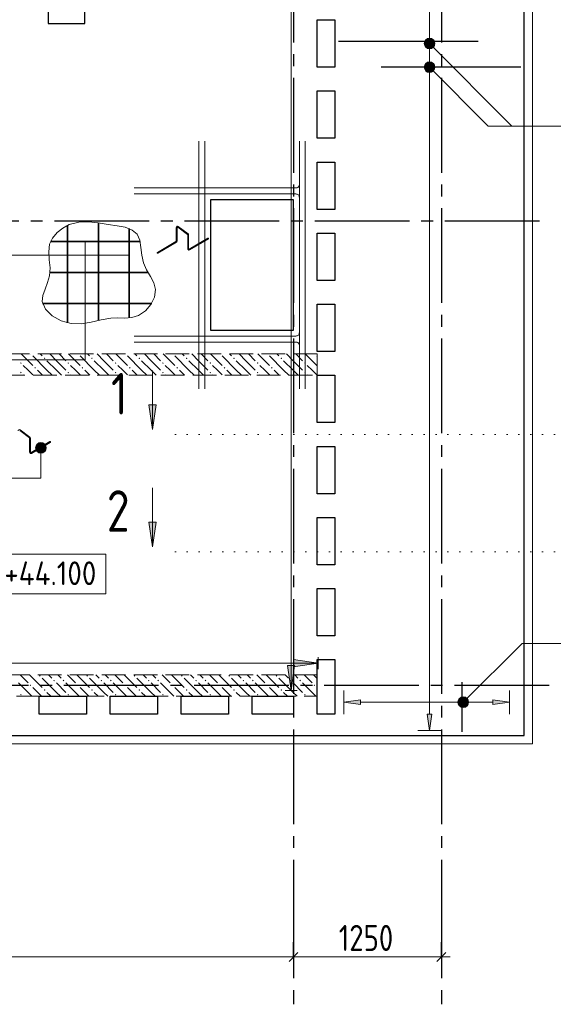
# Model space of a CAD drawing. Header units: millimetres. Extents: x 0 to 31965, y 0 to 29700.
# Tile 4 of 7: x 9266 to 13776, y 15680 to 23991. Entities that reach past the tile are written whole.
import ezdxf

# ---------------------------------------------------------------- set-up
doc = ezdxf.new("R2010")
doc.units = ezdxf.units.MM
for name, pattern in [('______2', [270, 200, -70]), ('______5', [1100, 800, -100, 100, -100]), ('______9', [100, 0, -100])]:
    doc.linetypes.add(name, pattern=pattern)
for name, color, linetype, lineweight in [('Standard', 7, 'Continuous', 25), ('Высотные отметки', 7, 'Continuous', 25), ('ЖБ Перекрытие верхний уровень', 7, 'Continuous', 35), ('ЖБ Стена верхний уровень', 7, 'Continuous', 35), ('Обрамление проемов стержнями', 7, 'Continuous', 25), ('Общий01', 7, 'Continuous', 13), ('Оси', 40, '______5', 18), ('Позиционная метка линия выноска', 7, 'Continuous', 13), ('Позиционная метка номер позиции', 7, 'Continuous', 13), ('Узлы символ', 7, 'Continuous', 25)]:
    doc.layers.add(name, color=color, linetype=linetype, lineweight=lineweight)
doc.layers.add('Обрамление П-обр. равн.', color=7, linetype='Continuous', lineweight=25, true_color=0x5f1e0f)
doc.styles.add('GOST 2.304-81', font='txt')

msp = doc.modelspace()

# ---------------------------------------------------------------- hatches: boundary and pattern name
at = {"layer": 'ЖБ Стена верхний уровень', "linetype": 'Continuous', "lineweight": 18, "transparency": 33554687}
for points in [[(9360.3, 21170), (9357, 21166.6), (9353.6, 21170)], [(9470.5, 21133.1), (9477, 21139.6), (9483.5, 21133.1), (9477, 21126.6)], [(9760.3, 21170), (9757, 21166.6), (9753.6, 21170)], [(9870.5, 21133.1), (9877, 21139.6), (9883.5, 21133.1), (9877, 21126.6)], [(10160.3, 21170), (10157, 21166.6), (10153.6, 21170)], [(10270.5, 21133.1), (10277, 21139.6), (10283.5, 21133.1), (10277, 21126.6)], [(10560.3, 21170), (10557, 21166.6), (10553.6, 21170)], [(10670.5, 21133.1), (10677, 21139.6), (10683.5, 21133.1), (10677, 21126.6)], [(10960.3, 21170), (10957, 21166.6), (10953.6, 21170)], [(11070.5, 21133.1), (11077, 21139.6), (11083.5, 21133.1), (11077, 21126.6)], [(11360.3, 21170), (11357, 21166.6), (11353.6, 21170)], [(11470.5, 21133.1), (11477, 21139.6), (11483.5, 21133.1), (11477, 21126.6)], [(11760.3, 21170), (11757, 21166.6), (11753.6, 21170)], [(9270.5, 21093.1), (9277, 21099.6), (9283.5, 21093.1), (9277, 21086.6)], [(9390.5, 21053.1), (9397, 21059.6), (9403.4, 21053.1), (9397, 21046.6)], [(9670.5, 21093.1), (9677, 21099.6), (9683.5, 21093.1), (9677, 21086.6)], [(9790.5, 21053.1), (9797, 21059.6), (9803.4, 21053.1), (9797, 21046.6)], [(10070.5, 21093.1), (10077, 21099.6), (10083.5, 21093.1), (10077, 21086.6)], [(10190.5, 21053.1), (10197, 21059.6), (10203.4, 21053.1), (10197, 21046.6)], [(10470.5, 21093.1), (10477, 21099.6), (10483.5, 21093.1), (10477, 21086.6)], [(10590.5, 21053.1), (10597, 21059.6), (10603.4, 21053.1), (10597, 21046.6)], [(10870.5, 21093.1), (10877, 21099.6), (10883.5, 21093.1), (10877, 21086.6)], [(10990.5, 21053.1), (10997, 21059.6), (11003.4, 21053.1), (10997, 21046.6)], [(11270.5, 21093.1), (11277, 21099.6), (11283.5, 21093.1), (11277, 21086.6)], [(11390.5, 21053.1), (11397, 21059.6), (11403.4, 21053.1), (11397, 21046.6)], [(11670.5, 21093.1), (11677, 21099.6), (11683.5, 21093.1), (11677, 21086.6)], [(9270.5, 21013.1), (9277, 21019.6), (9283.5, 21013.1), (9277, 21006.6)], [(9670.5, 21013.1), (9677, 21019.6), (9683.5, 21013.1), (9677, 21006.6)], [(10070.5, 21013.1), (10077, 21019.6), (10083.5, 21013.1), (10077, 21006.6)], [(10470.5, 21013.1), (10477, 21019.6), (10483.5, 21013.1), (10477, 21006.6)], [(10870.5, 21013.1), (10877, 21019.6), (10883.5, 21013.1), (10877, 21006.6)], [(11270.5, 21013.1), (11277, 21019.6), (11283.5, 21013.1), (11277, 21006.6)], [(11670.5, 21013.1), (11677, 21019.6), (11683.5, 21013.1), (11677, 21006.6)], [(9430.5, 18453.1), (9437, 18459.6), (9443.5, 18453.1), (9437, 18446.6)], [(9830.5, 18453.1), (9837, 18459.6), (9843.5, 18453.1), (9837, 18446.6)], [(10230.5, 18453.1), (10237, 18459.6), (10243.5, 18453.1), (10237, 18446.6)], [(10630.5, 18453.1), (10637, 18459.6), (10643.5, 18453.1), (10637, 18446.6)], [(11030.5, 18453.1), (11037, 18459.6), (11043.5, 18453.1), (11037, 18446.6)], [(11430.5, 18453.1), (11437, 18459.6), (11443.5, 18453.1), (11437, 18446.6)], [(9350.5, 18373.1), (9357, 18379.6), (9363.5, 18373.1), (9357, 18366.6)], [(9550.5, 18413.1), (9557, 18419.6), (9563.5, 18413.1), (9557, 18406.6)], [(9630.5, 18413.1), (9637, 18419.6), (9643.5, 18413.1), (9637, 18406.6)], [(9750.5, 18373.1), (9757, 18379.6), (9763.5, 18373.1), (9757, 18366.6)], [(9950.5, 18413.1), (9957, 18419.6), (9963.5, 18413.1), (9957, 18406.6)], [(10030.5, 18413.1), (10037, 18419.6), (10043.5, 18413.1), (10037, 18406.6)], [(10150.5, 18373.1), (10157, 18379.6), (10163.5, 18373.1), (10157, 18366.6)], [(10350.5, 18413.1), (10357, 18419.6), (10363.5, 18413.1), (10357, 18406.6)], [(10430.5, 18413.1), (10437, 18419.6), (10443.5, 18413.1), (10437, 18406.6)], [(10550.5, 18373.1), (10557, 18379.6), (10563.5, 18373.1), (10557, 18366.6)], [(10750.5, 18413.1), (10757, 18419.6), (10763.5, 18413.1), (10757, 18406.6)], [(10830.5, 18413.1), (10837, 18419.6), (10843.5, 18413.1), (10837, 18406.6)], [(10950.5, 18373.1), (10957, 18379.6), (10963.5, 18373.1), (10957, 18366.6)], [(11150.5, 18413.1), (11157, 18419.6), (11163.5, 18413.1), (11157, 18406.6)], [(11230.5, 18413.1), (11237, 18419.6), (11243.5, 18413.1), (11237, 18406.6)], [(11350.5, 18373.1), (11357, 18379.6), (11363.5, 18373.1), (11357, 18366.6)], [(11550.5, 18413.1), (11557, 18419.6), (11563.5, 18413.1), (11557, 18406.6)], [(11630.5, 18413.1), (11637, 18419.6), (11643.5, 18413.1), (11637, 18406.6)], [(11750.5, 18373.1), (11757, 18379.6), (11763.5, 18373.1), (11757, 18366.6)], [(9270.5, 18293.1), (9277, 18299.6), (9283.5, 18293.1), (9277, 18286.6)], [(9470.5, 18333.1), (9477, 18339.6), (9483.5, 18333.1), (9477, 18326.6)], [(9670.5, 18293.1), (9677, 18299.6), (9683.5, 18293.1), (9677, 18286.6)], [(9870.5, 18333.1), (9877, 18339.6), (9883.5, 18333.1), (9877, 18326.6)], [(10070.5, 18293.1), (10077, 18299.6), (10083.5, 18293.1), (10077, 18286.6)], [(10270.5, 18333.1), (10277, 18339.6), (10283.5, 18333.1), (10277, 18326.6)], [(10470.5, 18293.1), (10477, 18299.6), (10483.5, 18293.1), (10477, 18286.6)], [(10670.5, 18333.1), (10677, 18339.6), (10683.5, 18333.1), (10677, 18326.6)], [(10870.5, 18293.1), (10877, 18299.6), (10883.5, 18293.1), (10877, 18286.6)], [(11070.5, 18333.1), (11077, 18339.6), (11083.5, 18333.1), (11077, 18326.6)], [(11270.5, 18293.1), (11277, 18299.6), (11283.5, 18293.1), (11277, 18286.6)], [(11470.5, 18333.1), (11477, 18339.6), (11483.5, 18333.1), (11477, 18326.6)], [(11670.5, 18293.1), (11677, 18299.6), (11683.5, 18293.1), (11677, 18286.6)]]:
    msp.add_hatch(color=7, dxfattribs=at).paths.add_polyline_path(points, flags=16)
at = {"layer": 'Обрамление П-обр. равн.', "linetype": 'Continuous', "lineweight": 13, "transparency": 33554687}
for points in [[(12692.5, 23590), (12767.5, 23590), (12762.2, 23608.7)], [(12692.5, 23590), (12762.2, 23608.7), (12697.7, 23608.7)], [(12697.7, 23608.7), (12762.2, 23608.7), (12748.7, 23622.2)], [(12697.7, 23608.7), (12748.7, 23622.2), (12711.2, 23622.2)], [(12711.2, 23622.2), (12748.7, 23622.2), (12730, 23627.5)], [(12697.7, 23571.2), (12767.5, 23590), (12692.5, 23590)], [(12697.7, 23571.2), (12762.2, 23571.2), (12767.5, 23590)], [(12711.2, 23557.7), (12762.2, 23571.2), (12697.7, 23571.2)], [(12711.2, 23557.7), (12748.7, 23557.7), (12762.2, 23571.2)], [(12748.7, 23557.7), (12711.2, 23557.7), (12730, 23552.5)], [(12972.7, 18211.2), (12972.7, 18248.7), (12967.5, 18230)], [(12972.7, 18248.7), (12986.2, 18197.7), (12986.2, 18262.2)], [(12972.7, 18248.7), (12972.7, 18211.2), (12986.2, 18197.7)], [(12986.2, 18262.2), (13005, 18192.5), (13005, 18267.5)], [(12986.2, 18262.2), (12986.2, 18197.7), (13005, 18192.5)], [(13005, 18267.5), (13005, 18192.5), (13023.7, 18197.7)], [(13005, 18267.5), (13023.7, 18197.7), (13023.7, 18262.2)], [(13023.7, 18262.2), (13023.7, 18197.7), (13037.2, 18211.2)], [(13023.7, 18262.2), (13037.2, 18211.2), (13037.2, 18248.7)], [(13037.2, 18248.7), (13037.2, 18211.2), (13042.5, 18230)], [(13265, 18210), (13405, 18230), (13265, 18250)]]:
    msp.add_hatch(color=7, dxfattribs=at).paths.add_polyline_path(points)
for points in [[(12145, 18210), (12005, 18230), (12145, 18250)], [(12750, 18130), (12730, 17990), (12710, 18130)]]:
    msp.add_hatch(color=7, dxfattribs=at).paths.add_polyline_path(points, flags=16)
at = {"layer": 'Позиционная метка линия выноска', "linetype": 'Continuous', "lineweight": 13, "transparency": 33554687}
for points in [[(11530, 18540), (11560, 18330), (11590, 18540)], [(11580, 18530), (11790, 18560), (11580, 18590)]]:
    msp.add_hatch(color=7, dxfattribs=at).paths.add_polyline_path(points)
at = {"layer": 'Позиционная метка номер позиции', "linetype": 'Continuous', "lineweight": 13, "transparency": 33554687}
for points in [[(12686.7, 23801.4), (12718.5, 23833.3), (12698.2, 23821.8)], [(12718.5, 23833.3), (12686.7, 23801.4), (12686.7, 23778.5)], [(12718.5, 23833.3), (12686.7, 23778.5), (12741.5, 23833.3)], [(12741.5, 23833.3), (12686.7, 23778.5), (12698.2, 23758.2)], [(12741.5, 23833.3), (12698.2, 23758.2), (12761.8, 23821.8)], [(12761.8, 23821.8), (12698.2, 23758.2), (12718.5, 23746.7)], [(12761.8, 23821.8), (12718.5, 23746.7), (12773.3, 23801.4)], [(12773.3, 23801.4), (12718.5, 23746.7), (12741.5, 23746.7)], [(12773.3, 23801.4), (12741.5, 23746.7), (12773.3, 23778.5)], [(12773.3, 23778.5), (12741.5, 23746.7), (12761.8, 23758.2)], [(12686.7, 23601.4), (12718.5, 23633.3), (12698.2, 23621.8)], [(12718.5, 23633.3), (12686.7, 23601.4), (12686.7, 23578.5)], [(12718.5, 23633.3), (12686.7, 23578.5), (12741.5, 23633.3)], [(12741.5, 23633.3), (12686.7, 23578.5), (12698.2, 23558.2)], [(12741.5, 23633.3), (12698.2, 23558.2), (12761.8, 23621.8)], [(12761.8, 23621.8), (12698.2, 23558.2), (12718.5, 23546.7)], [(12761.8, 23621.8), (12718.5, 23546.7), (12773.3, 23601.4)], [(12773.3, 23601.4), (12718.5, 23546.7), (12741.5, 23546.7)], [(12773.3, 23601.4), (12741.5, 23546.7), (12773.3, 23578.5)], [(12773.3, 23578.5), (12741.5, 23546.7), (12761.8, 23558.2)], [(9484.6, 20399.7), (9407.2, 20399.7), (9400.9, 20377.2)], [(9484.6, 20399.7), (9400.9, 20377.2), (9490.9, 20377.2)], [(9490.9, 20377.2), (9400.9, 20377.2), (9407.2, 20354.7)], [(9468.4, 20415.9), (9423.4, 20415.9), (9407.2, 20399.7)], [(9468.4, 20415.9), (9407.2, 20399.7), (9484.6, 20399.7)], [(9490.9, 20377.2), (9407.2, 20354.7), (9484.6, 20354.7)], [(9423.4, 20415.9), (9468.4, 20415.9), (9445.9, 20422.2)], [(9484.6, 20354.7), (9407.2, 20354.7), (9423.4, 20338.5)], [(9484.6, 20354.7), (9423.4, 20338.5), (9468.4, 20338.5)], [(9468.4, 20338.5), (9423.4, 20338.5), (9445.9, 20332.2)], [(12971.7, 18241.4), (13046.8, 18198.2), (12983.2, 18261.8)], [(12971.7, 18218.5), (13026.5, 18186.7), (12971.7, 18241.4)], [(12971.7, 18241.4), (13026.5, 18186.7), (13046.8, 18198.2)], [(13003.5, 18186.7), (12971.7, 18218.5), (12983.2, 18198.2)], [(12971.7, 18218.5), (13003.5, 18186.7), (13026.5, 18186.7)], [(12983.2, 18261.8), (13058.3, 18218.5), (13003.5, 18273.2)], [(12983.2, 18261.8), (13046.8, 18198.2), (13058.3, 18218.5)], [(13003.5, 18273.2), (13058.3, 18218.5), (13058.3, 18241.4)], [(13003.5, 18273.2), (13058.3, 18241.4), (13026.5, 18273.2)], [(13026.5, 18273.2), (13058.3, 18241.4), (13046.8, 18261.8)]]:
    msp.add_hatch(color=7, dxfattribs=at).paths.add_polyline_path(points)
at = {"layer": 'Узлы символ', "linetype": 'Continuous', "lineweight": 13, "transparency": 33554687}
for points in [[(10419, 20740.7), (10389, 20530.7), (10359, 20740.7)], [(10419, 19750.7), (10389, 19540.7), (10359, 19750.7)]]:
    msp.add_hatch(color=7, dxfattribs=at).paths.add_polyline_path(points, flags=16)

# ---------------------------------------------------------------- linework, layer by layer
at = {"layer": 'Standard', "color": 251, "linetype": 'Continuous', "lineweight": -3, "true_color": 0x656565, "transparency": 33554687}
for p, q in [((11580, 16080), (11580, 16205)), ((12830, 16080), (12830, 16205)), ((11580, 16080), (11580, 15955)), ((11580, 16080), (11580, 16080)), ((12830, 16080), (12830, 15955)), ((12830, 16080), (12830, 16080))]:
    msp.add_line(p, q, dxfattribs=at)
at = {"layer": 'Standard', "color": 7, "linetype": 'Continuous', "lineweight": 13, "transparency": 33554687}
for p, q in [((6080, 16080), (11580, 16080)), ((11580, 16080), (12830, 16080)), ((12830, 16080), (12905, 16080))]:
    msp.add_line(p, q, dxfattribs=at)
at = {"layer": 'Standard', "color": 7, "linetype": 'Continuous', "lineweight": 25, "transparency": 33554687}
for p, q in [((11542.5, 16042.5), (11617.5, 16117.5)), ((12792.5, 16042.5), (12867.5, 16117.5))]:
    msp.add_line(p, q, dxfattribs=at)
at = {"layer": 'Standard', "color": 254, "linetype": 'Continuous', "lineweight": 18, "true_color": 0xc4c4ff, "transparency": 33554687}
msp.add_lwpolyline([(5599, 17879), (13600, 17879), (13600, 26701), (5599, 26701), (5599, 17879)], dxfattribs=at)
at = {"layer": 'Высотные отметки', "color": 7, "linetype": 'Continuous', "lineweight": 18, "transparency": 33554687}
msp.add_lwpolyline([(9099.4, 19145.2), (9994.7, 19145.2), (9994.7, 19478.6), (9099.4, 19478.6), (9099.4, 19145.2)], dxfattribs=at)
at = {"layer": 'ЖБ Перекрытие верхний уровень', "color": 7, "linetype": 'Continuous', "lineweight": 25, "transparency": 33554687}
for p, q in [((13530, 17950), (13530, 26630)), ((11780, 23990), (11930, 23990)), ((11780, 23590), (11780, 23990)), ((11930, 23990), (11930, 23590)), ((11930, 23590), (11780, 23590)), ((11780, 22990), (11780, 23390)), ((11780, 23390), (11930, 23390)), ((11930, 23390), (11930, 22990)), ((11930, 22990), (11780, 22990)), ((11780, 22790), (11930, 22790)), ((11780, 22390), (11780, 22790)), ((11930, 22790), (11930, 22390)), ((10880, 22470.7), (10880, 21370.7)), ((11580, 22470.7), (10880, 22470.7)), ((11580, 21370.7), (11580, 22470.7)), ((11930, 22390), (11780, 22390)), ((11780, 21790), (11780, 22190)), ((11780, 22190), (11930, 22190)), ((11930, 22190), (11930, 21790)), ((11930, 21790), (11780, 21790)), ((11780, 21590), (11930, 21590)), ((11780, 21190), (11780, 21590)), ((11930, 21590), (11930, 21190)), ((10880, 21370.7), (11580, 21370.7)), ((11930, 21190), (11780, 21190)), ((11780, 20590), (11780, 20990)), ((11780, 20990), (11930, 20990)), ((11930, 20990), (11930, 20590)), ((11930, 20590), (11780, 20590)), ((11780, 19990), (11780, 20390)), ((11780, 20390), (11930, 20390)), ((11930, 20390), (11930, 19990)), ((11930, 19990), (11780, 19990)), ((11780, 19790), (11930, 19790)), ((11780, 19390), (11780, 19790)), ((11930, 19790), (11930, 19390)), ((11930, 19390), (11780, 19390)), ((11780, 18790), (11780, 19190)), ((11780, 19190), (11930, 19190)), ((11930, 19190), (11930, 18790)), ((11930, 18790), (11780, 18790)), ((11780, 18590), (11930, 18590)), ((11780, 18130), (11780, 18590)), ((11930, 18590), (11930, 18130)), ((9430, 18130), (9430, 18280)), ((9430, 18280), (9830, 18280)), ((9830, 18280), (9830, 18130)), ((10030, 18130), (10030, 18280)), ((10030, 18280), (10430, 18280)), ((10430, 18280), (10430, 18130)), ((10630, 18130), (10630, 18280)), ((10630, 18280), (11030, 18280)), ((11030, 18280), (11030, 18130)), ((11230, 18130), (11230, 18280)), ((11230, 18280), (11580, 18280)), ((11580, 18280), (11580, 18130)), ((9830, 18130), (9430, 18130)), ((10430, 18130), (10030, 18130)), ((11030, 18130), (10630, 18130)), ((11580, 18130), (11230, 18130)), ((11930, 18130), (11780, 18130)), ((5670, 17950), (11930, 17950)), ((11930, 17950), (13530, 17950))]:
    msp.add_line(p, q, dxfattribs=at)
at = {"layer": 'ЖБ Стена верхний уровень', "color": 251, "linetype": '______2', "lineweight": 13, "true_color": 0x656565, "transparency": 33554687}
for p, q in [((11780, 21170), (6180, 21170)), ((11780, 20990), (11780, 21170)), ((6680, 20990), (11780, 20990)), ((11780, 18460), (6680, 18460)), ((11780, 18280), (11780, 18460)), ((6000, 18280), (11780, 18280))]:
    msp.add_line(p, q, dxfattribs=at)
at = {"layer": 'ЖБ Стена верхний уровень', "color": 9, "linetype": 'Continuous', "lineweight": 18, "true_color": 0xc7c7c7, "transparency": 33554687}
for p, q in [((9280.1, 21170), (9377, 21073.1)), ((9497, 21033.1), (9377, 21153.1)), ((9440.1, 21170), (9457, 21153.1)), ((9497, 21113.1), (9577, 21033.1)), ((9577, 21113.1), (9520.1, 21170)), ((9577, 21113.1), (9657, 21033.1)), ((9600.1, 21170), (9657, 21113.1)), ((9680.1, 21170), (9777, 21073.1)), ((9897, 21033.1), (9777, 21153.1)), ((9840.1, 21170), (9857, 21153.1)), ((9897, 21113.1), (9977, 21033.1)), ((9977, 21113.1), (9920.1, 21170)), ((9977, 21113.1), (10057, 21033.1)), ((10000.1, 21170), (10057, 21113.1)), ((10080.1, 21170), (10177, 21073.1)), ((10297, 21033.1), (10177, 21153.1)), ((10240.1, 21170), (10257, 21153.1)), ((10297, 21113.1), (10377, 21033.1)), ((10377, 21113.1), (10320.1, 21170)), ((10377, 21113.1), (10457, 21033.1)), ((10400.1, 21170), (10457, 21113.1)), ((10480.1, 21170), (10577, 21073.1)), ((10697, 21033.1), (10577, 21153.1)), ((10640.1, 21170), (10657, 21153.1)), ((10697, 21113.1), (10777, 21033.1)), ((10777, 21113.1), (10720.1, 21170)), ((10777, 21113.1), (10857, 21033.1)), ((10800.1, 21170), (10857, 21113.1)), ((10880.1, 21170), (10977, 21073.1)), ((11097, 21033.1), (10977, 21153.1)), ((11040.1, 21170), (11057, 21153.1)), ((11097, 21113.1), (11177, 21033.1)), ((11177, 21113.1), (11120.1, 21170)), ((11177, 21113.1), (11257, 21033.1)), ((11200.1, 21170), (11257, 21113.1)), ((11280.1, 21170), (11377, 21073.1)), ((11497, 21033.1), (11377, 21153.1)), ((11440.1, 21170), (11457, 21153.1)), ((11497, 21113.1), (11577, 21033.1)), ((11577, 21113.1), (11520.1, 21170)), ((11577, 21113.1), (11657, 21033.1)), ((11600.1, 21170), (11657, 21113.1)), ((11680.1, 21170), (11777, 21073.1)), ((11780, 21150.1), (11777, 21153.1)), ((9337, 21033.1), (9297, 21073.1)), ((9377, 20993.1), (9337, 21033.1)), ((9416.9, 21033.1), (9460.1, 20990)), ((9497, 21033.1), (9540.1, 20990)), ((9577, 21033.1), (9620.1, 20990)), ((9737, 21033.1), (9697, 21073.1)), ((9777, 20993.1), (9737, 21033.1)), ((9816.9, 21033.1), (9860.1, 20990)), ((9897, 21033.1), (9940.1, 20990)), ((9977, 21033.1), (10020.1, 20990)), ((10137, 21033.1), (10097, 21073.1)), ((10177, 20993.1), (10137, 21033.1)), ((10216.9, 21033.1), (10260.1, 20990)), ((10297, 21033.1), (10340.1, 20990)), ((10377, 21033.1), (10420.1, 20990)), ((10537, 21033.1), (10497, 21073.1)), ((10577, 20993.1), (10537, 21033.1)), ((10616.9, 21033.1), (10660.1, 20990)), ((10697, 21033.1), (10740.1, 20990)), ((10777, 21033.1), (10820.1, 20990)), ((10937, 21033.1), (10897, 21073.1)), ((10977, 20993.1), (10937, 21033.1)), ((11016.9, 21033.1), (11060.1, 20990)), ((11097, 21033.1), (11140.1, 20990)), ((11177, 21033.1), (11220.1, 20990)), ((11337, 21033.1), (11297, 21073.1)), ((11377, 20993.1), (11337, 21033.1)), ((11416.9, 21033.1), (11460.1, 20990)), ((11497, 21033.1), (11540.1, 20990)), ((11577, 21033.1), (11620.1, 20990)), ((11737, 21033.1), (11697, 21073.1)), ((11777, 20993.1), (11737, 21033.1)), ((9297, 20993.1), (9300.1, 20990)), ((9697, 20993.1), (9700.1, 20990)), ((10097, 20993.1), (10100.1, 20990)), ((10497, 20993.1), (10500.1, 20990)), ((10897, 20993.1), (10900.1, 20990)), ((11297, 20993.1), (11300.1, 20990)), ((11697, 20993.1), (11700.1, 20990)), ((9270.1, 18460), (9337, 18393.1)), ((9350.1, 18460), (9457, 18353.1)), ((9510.1, 18460), (9537, 18433.1)), ((9616.9, 18433.1), (9590.1, 18460)), ((9670.1, 18460), (9737, 18393.1)), ((9750.1, 18460), (9857, 18353.1)), ((9910.1, 18460), (9937, 18433.1)), ((10016.9, 18433.1), (9990.1, 18460)), ((10070.1, 18460), (10137, 18393.1)), ((10150.1, 18460), (10257, 18353.1)), ((10310.1, 18460), (10337, 18433.1)), ((10416.9, 18433.1), (10390.1, 18460)), ((10470.1, 18460), (10537, 18393.1)), ((10550.1, 18460), (10657, 18353.1)), ((10710.1, 18460), (10737, 18433.1)), ((10816.9, 18433.1), (10790.1, 18460)), ((10870.1, 18460), (10937, 18393.1)), ((10950.1, 18460), (11057, 18353.1)), ((11110.1, 18460), (11137, 18433.1)), ((11216.9, 18433.1), (11190.1, 18460)), ((11270.1, 18460), (11337, 18393.1)), ((11350.1, 18460), (11457, 18353.1)), ((11510.1, 18460), (11537, 18433.1)), ((11616.9, 18433.1), (11590.1, 18460)), ((11670.1, 18460), (11737, 18393.1)), ((11750.1, 18460), (11780, 18430.1)), ((9257, 18393.1), (9370.1, 18280)), ((9577, 18313.1), (9457, 18433.1)), ((9577, 18393.1), (9657, 18313.1)), ((9657, 18393.1), (9770.1, 18280)), ((9977, 18313.1), (9857, 18433.1)), ((9977, 18393.1), (10057, 18313.1)), ((10057, 18393.1), (10170.1, 18280)), ((10377, 18313.1), (10257, 18433.1)), ((10377, 18393.1), (10457, 18313.1)), ((10457, 18393.1), (10570.1, 18280)), ((10777, 18313.1), (10657, 18433.1)), ((10777, 18393.1), (10857, 18313.1)), ((10857, 18393.1), (10970.1, 18280)), ((11177, 18313.1), (11057, 18433.1)), ((11177, 18393.1), (11257, 18313.1)), ((11257, 18393.1), (11370.1, 18280)), ((11577, 18313.1), (11457, 18433.1)), ((11577, 18393.1), (11657, 18313.1)), ((11657, 18393.1), (11770.1, 18280)), ((9450.1, 18280), (9377, 18353.1)), ((9497, 18313.1), (9530.1, 18280)), ((9577, 18313.1), (9610.1, 18280)), ((9850.1, 18280), (9777, 18353.1)), ((9897, 18313.1), (9930.1, 18280)), ((9977, 18313.1), (10010.1, 18280)), ((10250.1, 18280), (10177, 18353.1)), ((10297, 18313.1), (10330.1, 18280)), ((10377, 18313.1), (10410.1, 18280)), ((10650.1, 18280), (10577, 18353.1)), ((10697, 18313.1), (10730.1, 18280)), ((10777, 18313.1), (10810.1, 18280)), ((11050.1, 18280), (10977, 18353.1)), ((11097, 18313.1), (11130.1, 18280)), ((11177, 18313.1), (11210.1, 18280)), ((11450.1, 18280), (11377, 18353.1)), ((11497, 18313.1), (11530.1, 18280)), ((11577, 18313.1), (11610.1, 18280)), ((11780, 18350.1), (11777, 18353.1))]:
    msp.add_line(p, q, dxfattribs=at)
at = {"layer": 'Обрамление П-обр. равн.', "color": 251, "linetype": 'Continuous', "lineweight": 13, "true_color": 0x494949, "transparency": 33554687}
for p, q in [((12730, 23620), (12730, 26450)), ((12692.5, 23590), (12692.5, 23590)), ((12730, 18130), (12730, 23560)), ((12767.5, 23590), (12767.5, 23590)), ((12005, 18230), (12005, 18330)), ((13405, 18230), (13405, 18330)), ((12005, 18230), (12145, 18250)), ((12145, 18210), (12005, 18230)), ((12005, 18230), (12005, 18130)), ((12005, 18230), (12005, 18230)), ((12145, 18250), (12145, 18210)), ((12145, 18230), (12975, 18230)), ((13005, 18267.5), (13005, 18267.5)), ((13035, 18230), (13265, 18230)), ((13405, 18230), (13265, 18250)), ((13265, 18250), (13265, 18210)), ((13265, 18210), (13405, 18230)), ((13405, 18230), (13405, 18130)), ((13405, 18230), (13405, 18230)), ((12730, 17990), (12710, 18130)), ((12710, 18130), (12750, 18130)), ((12750, 18130), (12730, 17990)), ((13005, 18192.5), (13005, 18192.5)), ((12730, 17990), (12630, 17990)), ((12730, 17990), (12830, 17990)), ((12730, 17990), (12730, 17990))]:
    msp.add_line(p, q, dxfattribs=at)
at = {"layer": 'Обрамление П-обр. равн.', "color": 7, "linetype": 'Continuous', "lineweight": 25, "transparency": 33554687}
for p, q in [((11960, 23810), (13140, 23810)), ((13500, 23590), (12320, 23590)), ((13005, 17980), (13005, 18400))]:
    msp.add_line(p, q, dxfattribs=at)
msp.add_lwpolyline([(9506.1, 23958.9), (9816.1, 23958.9), (9816.1, 24458.9), (9506.1, 24458.9), (9506.1, 23958.9)], dxfattribs=at)
at = {"layer": 'Обрамление П-обр. равн.', "color": 251, "linetype": 'Continuous', "lineweight": 13, "true_color": 0x494949, "transparency": 33554687}
for centre in [(12730, 23590), (13005, 18230)]:
    msp.add_circle(centre, 37.5, dxfattribs=at)
at = {"layer": 'Обрамление проемов стержнями', "color": 7, "linetype": 'Continuous', "lineweight": 18, "transparency": 33554687}
for p, q in [((10780, 22965.7), (10780, 20875.7)), ((10780, 22965.7), (10780, 20875.7)), ((10830, 22965.7), (10830, 20875.7)), ((10830, 22965.7), (10830, 20875.7)), ((11630, 22965.7), (11630, 20875.7)), ((11630, 22965.7), (11630, 20875.7)), ((11680, 22965.7), (11680, 20875.7)), ((11680, 22965.7), (11680, 20875.7))]:
    msp.add_line(p, q, dxfattribs=at)
for points in [[(10235, 22570.7), (11601.3, 22570.7), (11606.6, 22571.4), (11612.1, 22573.2), (11617.1, 22576), (11621.2, 22579.4), (11624.6, 22583.6), (11627.5, 22588.6), (11629.3, 22594), (11630, 22599.4), (11630, 22870.7)], [(10235, 22570.7), (11601.3, 22570.7), (11606.6, 22571.4), (11612.1, 22573.2), (11617.1, 22576), (11621.2, 22579.4), (11624.6, 22583.6), (11627.5, 22588.6), (11629.3, 22594), (11630, 22599.4), (11630, 22870.7)], [(10235, 22570.7), (11601.3, 22570.7), (11606.6, 22571.4), (11612.1, 22573.2), (11617.1, 22576), (11621.2, 22579.4), (11624.6, 22583.6), (11627.5, 22588.6), (11629.3, 22594), (11630, 22599.4), (11630, 22870.7)], [(10235, 22570.7), (11601.3, 22570.7), (11606.6, 22571.4), (11612.1, 22573.2), (11617.1, 22576), (11621.2, 22579.4), (11624.6, 22583.6), (11627.5, 22588.6), (11629.3, 22594), (11630, 22599.4), (11630, 22870.7)], [(10235, 22520.7), (11601.3, 22520.7), (11606.6, 22519.9), (11612.1, 22518.1), (11617.1, 22515.3), (11621.2, 22511.9), (11624.6, 22507.8), (11627.5, 22502.7), (11629.3, 22497.3), (11630, 22492), (11630, 22220.7)], [(10235, 22520.7), (11601.3, 22520.7), (11606.6, 22519.9), (11612.1, 22518.1), (11617.1, 22515.3), (11621.2, 22511.9), (11624.6, 22507.8), (11627.5, 22502.7), (11629.3, 22497.3), (11630, 22492), (11630, 22220.7)], [(10235, 22520.7), (11601.3, 22520.7), (11606.6, 22519.9), (11612.1, 22518.1), (11617.1, 22515.3), (11621.2, 22511.9), (11624.6, 22507.8), (11627.5, 22502.7), (11629.3, 22497.3), (11630, 22492), (11630, 22220.7)], [(10235, 22520.7), (11601.3, 22520.7), (11606.6, 22519.9), (11612.1, 22518.1), (11617.1, 22515.3), (11621.2, 22511.9), (11624.6, 22507.8), (11627.5, 22502.7), (11629.3, 22497.3), (11630, 22492), (11630, 22220.7)], [(10235, 21320.7), (11601.3, 21320.7), (11606.6, 21321.4), (11612.1, 21323.2), (11617.1, 21326), (11621.2, 21329.4), (11624.6, 21333.6), (11627.5, 21338.6), (11629.3, 21344), (11630, 21349.3), (11630, 21620.7)], [(10235, 21320.7), (11601.3, 21320.7), (11606.6, 21321.4), (11612.1, 21323.2), (11617.1, 21326), (11621.2, 21329.4), (11624.6, 21333.6), (11627.5, 21338.6), (11629.3, 21344), (11630, 21349.3), (11630, 21620.7)], [(10235, 21320.7), (11601.3, 21320.7), (11606.6, 21321.4), (11612.1, 21323.2), (11617.1, 21326), (11621.2, 21329.4), (11624.6, 21333.6), (11627.5, 21338.6), (11629.3, 21344), (11630, 21349.3), (11630, 21620.7)], [(10235, 21320.7), (11601.3, 21320.7), (11606.6, 21321.4), (11612.1, 21323.2), (11617.1, 21326), (11621.2, 21329.4), (11624.6, 21333.6), (11627.5, 21338.6), (11629.3, 21344), (11630, 21349.3), (11630, 21620.7)], [(10235, 21270.7), (11601.3, 21270.7), (11606.6, 21269.9), (11612.1, 21268.1), (11617.1, 21265.3), (11621.2, 21261.9), (11624.6, 21257.8), (11627.5, 21252.7), (11629.3, 21247.3), (11630, 21242), (11630, 20970.7)], [(10235, 21270.7), (11601.3, 21270.7), (11606.6, 21269.9), (11612.1, 21268.1), (11617.1, 21265.3), (11621.2, 21261.9), (11624.6, 21257.8), (11627.5, 21252.7), (11629.3, 21247.3), (11630, 21242), (11630, 20970.7)], [(10235, 21270.7), (11601.3, 21270.7), (11606.6, 21269.9), (11612.1, 21268.1), (11617.1, 21265.3), (11621.2, 21261.9), (11624.6, 21257.8), (11627.5, 21252.7), (11629.3, 21247.3), (11630, 21242), (11630, 20970.7)], [(10235, 21270.7), (11601.3, 21270.7), (11606.6, 21269.9), (11612.1, 21268.1), (11617.1, 21265.3), (11621.2, 21261.9), (11624.6, 21257.8), (11627.5, 21252.7), (11629.3, 21247.3), (11630, 21242), (11630, 20970.7)]]:
    msp.add_lwpolyline(points, dxfattribs=at)
at = {"layer": 'Общий01', "color": 7, "linetype": 'Continuous', "lineweight": 13, "transparency": 33554687}
for p, q in [((10589.1, 22121.9), (10589.1, 22237.8)), ((10596.5, 22121.9), (10596.5, 22237.8)), ((10602.4, 22240.7), (10684.7, 22178.5)), ((10606.8, 22246.6), (10689.1, 22184.3)), ((10430.7, 22026.7), (10587.3, 22118.7)), ((10434.4, 22020.3), (10591, 22112.4)), ((10686.1, 22057.2), (10686.1, 22175.5)), ((10693.5, 22057.2), (10693.5, 22175.5)), ((10699, 22054), (10857.2, 22147)), ((10702.7, 22047.7), (10860.9, 22140.7)), ((9270.9, 20529.6), (9353.2, 20467.4)), ((9266.5, 20523.7), (9348.8, 20461.5)), ((9350.2, 20340.2), (9350.2, 20458.6)), ((9357.6, 20340.2), (9357.6, 20458.6)), ((9363.1, 20337), (9521.3, 20430)), ((9366.8, 20330.7), (9525, 20423.7))]:
    msp.add_line(p, q, dxfattribs=at)
for centre, radius, start, end in [((10600.2, 22237.8), 11, 52.90778, 180), ((10600.2, 22237.8), 3.67, 52.90778, 180), ((10585.5, 22121.9), 3.67, 300.44704, 0), ((10585.5, 22121.9), 11, 300.44704, 0), ((10682.4, 22175.5), 3.67, 0, 52.90778), ((10682.4, 22175.5), 11, 0, 52.90778), ((10859.1, 22143.8), 3.67, 300.44704, 120.44704), ((10432.6, 22023.5), 3.67, 120.44704, 300.44704), ((10697.1, 22057.2), 11, 180, 300.44704), ((10697.1, 22057.2), 3.67, 180, 300.44704), ((9264.3, 20520.8), 11, 52.90778, 180), ((9346.6, 20458.6), 3.67, 0, 52.90778), ((9346.6, 20458.6), 11, 0, 52.90778), ((9523.2, 20426.8), 3.67, 300.44704, 120.44704), ((9361.2, 20340.2), 11, 180, 300.44704), ((9361.2, 20340.2), 3.67, 180, 300.44704)]:
    msp.add_arc(centre, radius, start, end, dxfattribs=at)
at = {"layer": 'Оси', "color": 8, "linetype": '______5', "lineweight": -3, "transparency": 33554687}
for p, q in [((11580, 26800), (11580, 15680)), ((12830, 26800), (12830, 15680)), ((13660, 22290), (4100, 22290)), ((13740, 18370), (4100, 18370))]:
    msp.add_line(p, q, dxfattribs=at)
at = {"layer": 'Позиционная метка линия выноска', "color": 251, "linetype": 'Continuous', "lineweight": 13, "true_color": 0x494949, "transparency": 33554687}
for p, q in [((11590, 18540), (11530, 18540)), ((11530, 18540), (11560, 18330)), ((11560, 18540), (11560, 18555)), ((11560, 18330), (11590, 18540)), ((11580, 18560), (11565, 18560)), ((11790, 18560), (11580, 18590)), ((11580, 18590), (11580, 18530)), ((11580, 18530), (11790, 18560)), ((11790, 18610), (11790, 18510)), ((11790, 18560), (11790, 18560)), ((11790, 18560), (11790, 18560)), ((11790, 18560), (11790, 18560)), ((11510, 18330), (11610, 18330)), ((11560, 18330), (11560, 18330)), ((11560, 18330), (11560, 18330)), ((11560, 18330), (11560, 18330))]:
    msp.add_line(p, q, dxfattribs=at)
for points in [[(6060, 25040), (7810, 25040), (7810, 26020), (11560, 26020), (11560, 18330)], [(6290, 25270), (6290, 19560), (6790, 19560), (6790, 18560), (11790, 18560)]]:
    msp.add_lwpolyline(points, dxfattribs=at)
at = {"layer": 'Позиционная метка номер позиции', "color": 7, "linetype": 'Continuous', "lineweight": 13, "transparency": 33554687}
for p, q in [((12698.2, 23821.8), (12698.2, 23821.8)), ((12761.8, 23821.8), (12761.8, 23821.8)), ((12698.2, 23758.2), (12698.2, 23758.2)), ((12761.8, 23758.2), (12761.8, 23758.2)), ((12698.2, 23621.8), (12698.2, 23621.8)), ((12761.8, 23621.8), (12761.8, 23621.8)), ((12698.2, 23558.2), (12698.2, 23558.2)), ((12761.8, 23558.2), (12761.8, 23558.2)), ((6859.9, 22004.5), (10192.1, 22004.5)), ((9400.9, 20377.2), (9400.9, 20377.2)), ((9445.9, 20422.2), (9445.9, 20422.2)), ((9490.9, 20377.2), (9490.9, 20377.2)), ((9445.9, 20332.2), (9445.9, 20332.2)), ((12983.2, 18261.8), (12983.2, 18261.8)), ((13046.8, 18261.8), (13046.8, 18261.8)), ((12983.2, 18198.2), (12983.2, 18198.2)), ((13046.8, 18198.2), (13046.8, 18198.2))]:
    msp.add_line(p, q, dxfattribs=at)
at = {"layer": 'Позиционная метка номер позиции', "color": 7, "linetype": 'Continuous', "lineweight": 35, "transparency": 33554687}
for p, q in [((9931.4, 22276.3), (9931.4, 21453.5)), ((9670.7, 22254.9), (9670.7, 21432.3)), ((10192.1, 22228), (10192.1, 21474.8)), ((9528.1, 22118.5), (10283, 22118.5)), ((9523.1, 21857.8), (10351.7, 21857.8)), ((9460.5, 21597.1), (10382.2, 21597.1))]:
    msp.add_line(p, q, dxfattribs=at)
at = {"layer": 'Позиционная метка номер позиции', "color": 7, "linetype": 'Continuous', "lineweight": 13, "transparency": 33554687}
for points in [[(12730, 23790), (13426.3, 23093.7), (16011.3, 23093.7)], [(12730, 23590), (13226.3, 23093.7), (16011.3, 23093.7)], [(6859.9, 21121.1), (9819.9, 21121.1), (9819.9, 22118.5)], [(9445.9, 20377.2), (9445.9, 20121.1), (7019.9, 20121.1)], [(13015, 18230), (13511.3, 18726.3), (16011.3, 18726.3)]]:
    msp.add_lwpolyline(points, dxfattribs=at)
at = {"layer": 'Позиционная метка номер позиции', "color": 7, "linetype": '______2', "lineweight": 13, "transparency": 33554687}
msp.add_lwpolyline([(10014.1, 22261.5), (9930.1, 22276.5), (9846.9, 22285.5), (9765.1, 22282.5), (9685.6, 22261.5), (9631.1, 22232.9), (9582.5, 22194.2), (9543.9, 22147.7), (9519.6, 22095.6), (9512, 22032.1), (9517, 21965.6), (9523.3, 21897.7), (9519.6, 21829.6), (9503, 21772.7), (9480.7, 21717.2), (9462.5, 21663.5), (9457.9, 21611.9), (9484.7, 21547.1), (9542.1, 21491.5), (9618.1, 21449.7), (9700.6, 21426.2), (9788.3, 21424.2), (9871.8, 21438.9), (9953.8, 21458.7), (10037, 21472.2), (10096.3, 21473.5), (10156.1, 21473), (10214.8, 21477.7), (10271.1, 21494.3), (10328.6, 21532.4), (10375.6, 21586.6), (10406.3, 21649.5), (10415.1, 21713.6), (10400.8, 21770), (10372.2, 21824.1), (10339.3, 21879), (10312.3, 21937.9), (10297.9, 22002.5), (10290.4, 22068.3), (10280.6, 22129.3), (10259.3, 22179.6), (10217.7, 22216), (10159.1, 22238.8), (10089.4, 22252.4), (10014.1, 22261.5)], dxfattribs=at)
at = {"layer": 'Позиционная метка номер позиции', "color": 7, "linetype": 'Continuous', "lineweight": 13, "transparency": 33554687}
for centre in [(12730, 23790), (12730, 23590), (9445.9, 20377.2), (13015, 18230)]:
    msp.add_circle(centre, 45, dxfattribs=at)
at = {"layer": 'Узлы символ', "color": 7, "linetype": 'Continuous', "lineweight": 13, "transparency": 33554687}
for p, q in [((10389, 20530.7), (10389, 21030.7)), ((10389, 20530.7), (10359, 20740.7)), ((10359, 20740.7), (10419, 20740.7)), ((10389, 20740.7), (10389, 20755.7)), ((10419, 20740.7), (10389, 20530.7)), ((10389, 20530.7), (10389, 20530.7)), ((10389, 20530.7), (10389, 20530.7)), ((10389, 20530.7), (10389, 20530.7)), ((10389, 19540.7), (10389, 20040.7)), ((10389, 19540.7), (10359, 19750.7)), ((10359, 19750.7), (10419, 19750.7)), ((10389, 19750.7), (10389, 19765.7)), ((10419, 19750.7), (10389, 19540.7)), ((10389, 19540.7), (10389, 19540.7)), ((10389, 19540.7), (10389, 19540.7)), ((10389, 19540.7), (10389, 19540.7))]:
    msp.add_line(p, q, dxfattribs=at)
at = {"layer": 'Узлы символ', "color": 7, "linetype": '______9', "lineweight": 13, "transparency": 33554687}
for p, q in [((10582.3, 20488.9), (13984.2, 20488.9)), ((10582.3, 19498.9), (13984.2, 19498.9))]:
    msp.add_line(p, q, dxfattribs=at)

# ---------------------------------------------------------------- texts
at = {"layer": 'Standard', "color": 7, "linetype": 'Continuous', "lineweight": 25, "transparency": 33554687, "insert": (11962.6, 16130), "char_height": 220, "width": 610.171, "attachment_point": 7, "style": 'GOST 2.304-81'}
msp.add_mtext('1250', dxfattribs=at)
at = {"layer": 'Высотные отметки', "color": 7, "linetype": 'Continuous', "lineweight": 18, "transparency": 33554687, "insert": (9136.5, 19218.6), "char_height": 200, "width": 931.936, "attachment_point": 7, "style": 'GOST 2.304-81'}
msp.add_mtext('\\W1.11;+44.100', dxfattribs=at)
at = {"layer": 'Узлы символ', "color": 7, "linetype": 'Continuous', "lineweight": 35, "transparency": 33554687, "char_height": 350, "attachment_point": 7, "style": 'GOST 2.304-81'}
for s, insert, width in [('1', (10037.8, 20659), 324.182), ('2', (10002.8, 19669), 398.767)]:
    msp.add_mtext(s, dxfattribs=dict(at, insert=insert, width=width))

doc.saveas('drawing.dxf')
